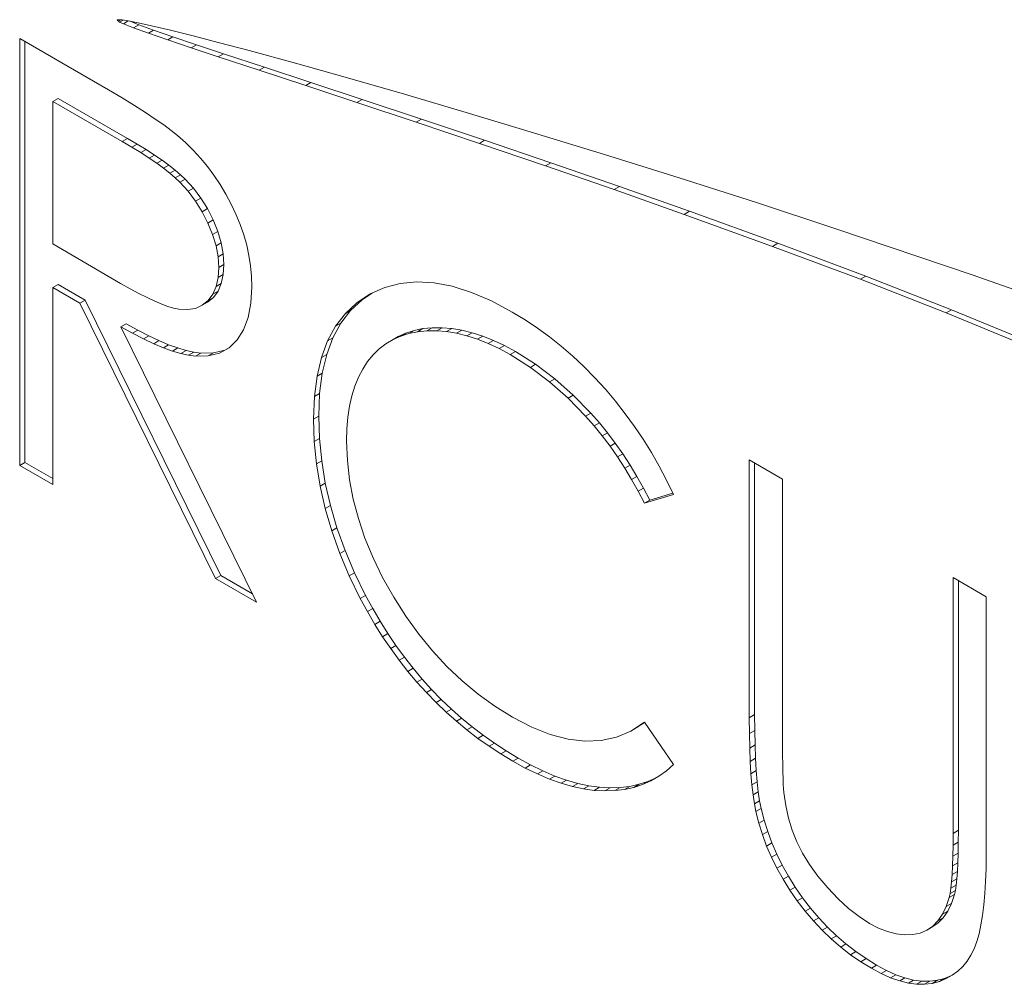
# Model space of a CAD drawing. Header units: inches. Extents: x 0.2 to 16.3, y 0.2 to 11.5.
# Tile 4 of 23: x 1.178 to 1.351, y 2.065 to 2.234. Entities that reach past the tile are written whole.
import ezdxf

# ---------------------------------------------------------------- set-up
doc = ezdxf.new("R2010")
doc.units = ezdxf.units.IN
doc.header["$MEASUREMENT"] = 0

msp = doc.modelspace()

# ---------------------------------------------------------------- linework, layer by layer
at = {"color": 7, "linetype": 'Continuous', "lineweight": 15}
for p, q in [((1.19538, 2.23407), (1.19524, 2.23399)), ((1.19526, 2.23403), (1.19524, 2.23399)), ((1.19524, 2.23399), (1.19527, 2.23394)), ((1.19533, 2.23406), (1.19526, 2.23403)), ((1.19552, 2.23408), (1.19527, 2.23394)), ((1.19527, 2.23394), (1.19543, 2.23381)), ((1.1955, 2.23408), (1.19533, 2.23406)), ((1.19586, 2.23405), (1.19543, 2.23381)), ((1.19543, 2.23381), (1.19566, 2.23367)), ((1.19613, 2.23403), (1.1955, 2.23408)), ((1.19625, 2.23401), (1.19566, 2.23367)), ((1.19566, 2.23367), (1.19631, 2.23337)), ((1.19713, 2.23388), (1.19613, 2.23403)), ((1.19717, 2.23387), (1.19631, 2.23337)), ((1.19631, 2.23337), (1.19809, 2.23266)), ((1.19892, 2.23353), (1.19713, 2.23388)), ((1.19748, 2.23381), (1.19902, 2.2332)), ((1.19902, 2.2332), (1.19809, 2.23266)), ((1.19809, 2.23266), (1.20071, 2.23172)), ((1.20127, 2.23301), (1.19892, 2.23353)), ((1.19902, 2.2332), (1.20163, 2.23225)), ((1.2046, 2.23223), (1.20127, 2.23301)), ((1.20163, 2.23225), (1.20071, 2.23172)), ((1.20071, 2.23172), (1.2041, 2.23054)), ((1.20163, 2.23225), (1.20502, 2.23108)), ((1.20502, 2.23108), (1.2041, 2.23054)), ((1.20858, 2.23123), (1.2046, 2.23223)), ((1.20502, 2.23108), (1.20914, 2.22969)), ((1.2132, 2.23004), (1.20858, 2.23123)), ((1.19109, 2.22328), (1.17809, 2.23078)), ((1.17809, 2.23078), (1.17809, 2.15577)), ((1.17902, 2.23025), (1.17902, 2.15631)), ((1.2041, 2.23054), (1.20821, 2.22916)), ((1.20914, 2.22969), (1.20821, 2.22916)), ((1.20821, 2.22916), (1.213, 2.22757)), ((1.20914, 2.22969), (1.21393, 2.2281)), ((1.21841, 2.22865), (1.2132, 2.23004)), ((1.21393, 2.2281), (1.213, 2.22757)), ((1.213, 2.22757), (1.2202, 2.22519)), ((1.21393, 2.2281), (1.22113, 2.22573)), ((1.22655, 2.22643), (1.21841, 2.22865)), ((1.22113, 2.22573), (1.2202, 2.22519)), ((1.22113, 2.22573), (1.22929, 2.22304)), ((1.23568, 2.22387), (1.22655, 2.22643)), ((1.2202, 2.22519), (1.22836, 2.22251)), ((1.19369, 2.22176), (1.19109, 2.22328)), ((1.22929, 2.22304), (1.22836, 2.22251)), ((1.22836, 2.22251), (1.23735, 2.21954)), ((1.22929, 2.22304), (1.23828, 2.22008)), ((1.24572, 2.22098), (1.23568, 2.22387)), ((1.19609, 2.22033), (1.19369, 2.22176)), ((1.25659, 2.21778), (1.24572, 2.22098)), ((1.18485, 2.22026), (1.18392, 2.21972)), ((1.18392, 2.21972), (1.18392, 2.19472)), ((1.1961, 2.21269), (1.18392, 2.21972)), ((1.19703, 2.21323), (1.18485, 2.22026)), ((1.19825, 2.219), (1.19609, 2.22033)), ((1.2002, 2.21776), (1.19825, 2.219)), ((1.23828, 2.22008), (1.23735, 2.21954)), ((1.23735, 2.21954), (1.24777, 2.21608)), ((1.23828, 2.22008), (1.2487, 2.21662)), ((1.20193, 2.21661), (1.2002, 2.21776)), ((1.26841, 2.21423), (1.25659, 2.21778)), ((1.20344, 2.21558), (1.20193, 2.21661)), ((1.20474, 2.21462), (1.20344, 2.21558)), ((1.2487, 2.21662), (1.24777, 2.21608)), ((1.24777, 2.21608), (1.25889, 2.21235)), ((1.2487, 2.21662), (1.25981, 2.21289)), ((1.20581, 2.21376), (1.20474, 2.21462)), ((1.20722, 2.2125), (1.20581, 2.21376)), ((1.28091, 2.21039), (1.26841, 2.21423)), ((1.19703, 2.21323), (1.1961, 2.21269)), ((1.1978, 2.21169), (1.1961, 2.21269)), ((1.19873, 2.21223), (1.19703, 2.21323)), ((1.19873, 2.21223), (1.1978, 2.21169)), ((1.20032, 2.21125), (1.19873, 2.21223)), ((1.20858, 2.21117), (1.20722, 2.2125)), ((1.25981, 2.21289), (1.25889, 2.21235)), ((1.25889, 2.21235), (1.27054, 2.20839)), ((1.25981, 2.21289), (1.27147, 2.20893)), ((1.19939, 2.21072), (1.1978, 2.21169)), ((1.20032, 2.21125), (1.19939, 2.21072)), ((1.20085, 2.20977), (1.19939, 2.21072)), ((1.20178, 2.2103), (1.20032, 2.21125)), ((1.20178, 2.2103), (1.20085, 2.20977)), ((1.20312, 2.20938), (1.20178, 2.2103)), ((1.20987, 2.20976), (1.20858, 2.21117)), ((1.294, 2.20629), (1.28091, 2.21039)), ((1.20219, 2.20885), (1.20085, 2.20977)), ((1.20312, 2.20938), (1.20219, 2.20885)), ((1.20339, 2.20797), (1.20219, 2.20885)), ((1.20431, 2.20851), (1.20312, 2.20938)), ((1.20431, 2.20851), (1.20339, 2.20797)), ((1.20539, 2.20766), (1.20431, 2.20851)), ((1.21108, 2.2083), (1.20987, 2.20976)), ((1.27147, 2.20893), (1.27054, 2.20839)), ((1.27054, 2.20839), (1.28259, 2.20423)), ((1.27147, 2.20893), (1.28352, 2.20476)), ((1.20447, 2.20713), (1.20339, 2.20797)), ((1.20539, 2.20766), (1.20447, 2.20713)), ((1.20542, 2.20631), (1.20447, 2.20713)), ((1.20634, 2.20684), (1.20539, 2.20766)), ((1.20634, 2.20684), (1.20542, 2.20631)), ((1.20718, 2.20606), (1.20634, 2.20684)), ((1.21222, 2.20675), (1.21108, 2.2083)), ((1.2133, 2.20513), (1.21222, 2.20675)), ((1.20625, 2.20552), (1.20542, 2.20631)), ((1.20718, 2.20606), (1.20625, 2.20552)), ((1.20771, 2.20393), (1.20625, 2.20552)), ((1.20863, 2.20447), (1.20718, 2.20606)), ((1.21432, 2.20345), (1.2133, 2.20513)), ((1.30758, 2.20194), (1.294, 2.20629)), ((1.20863, 2.20447), (1.20771, 2.20393)), ((1.20901, 2.2022), (1.20771, 2.20393)), ((1.20993, 2.20274), (1.20863, 2.20447)), ((1.21525, 2.20169), (1.21432, 2.20345)), ((1.28352, 2.20476), (1.28259, 2.20423)), ((1.28259, 2.20423), (1.2949, 2.19988)), ((1.28352, 2.20476), (1.29583, 2.20042)), ((1.20993, 2.20274), (1.20901, 2.2022)), ((1.21016, 2.20035), (1.20901, 2.2022)), ((1.21109, 2.20088), (1.20993, 2.20274)), ((1.21611, 2.19991), (1.21525, 2.20169)), ((1.32157, 2.19735), (1.30758, 2.20194)), ((1.21109, 2.20088), (1.21016, 2.20035)), ((1.21118, 2.19835), (1.21016, 2.20035)), ((1.21211, 2.19889), (1.21109, 2.20088)), ((1.21685, 2.1981), (1.21611, 2.19991)), ((1.29583, 2.20042), (1.2949, 2.19988)), ((1.2949, 2.19988), (1.31043, 2.19426)), ((1.29583, 2.20042), (1.31136, 2.1948)), ((1.21211, 2.19889), (1.21118, 2.19835)), ((1.212, 2.19633), (1.21118, 2.19835)), ((1.21293, 2.19687), (1.21211, 2.19889)), ((1.21748, 2.19629), (1.21685, 2.1981)), ((1.21293, 2.19687), (1.212, 2.19633)), ((1.2126, 2.19435), (1.212, 2.19633)), ((1.21353, 2.19488), (1.21293, 2.19687)), ((1.21799, 2.19448), (1.21748, 2.19629)), ((1.34553, 2.18924), (1.32157, 2.19735)), ((1.18392, 2.19472), (1.19581, 2.18775)), ((1.21353, 2.19488), (1.2126, 2.19435)), ((1.21388, 2.19295), (1.21353, 2.19488)), ((1.31136, 2.1948), (1.31043, 2.19426)), ((1.31136, 2.1948), (1.32679, 2.18901)), ((1.21295, 2.19242), (1.2126, 2.19435)), ((1.21388, 2.19295), (1.21295, 2.19242)), ((1.21399, 2.19108), (1.21388, 2.19295)), ((1.21839, 2.19266), (1.21799, 2.19448)), ((1.31043, 2.19426), (1.32586, 2.18847)), ((1.21307, 2.19054), (1.21295, 2.19242)), ((1.21399, 2.19108), (1.21307, 2.19054)), ((1.21388, 2.1893), (1.21399, 2.19108)), ((1.21867, 2.19084), (1.21839, 2.19266)), ((1.21295, 2.18876), (1.21307, 2.19054)), ((1.21884, 2.189), (1.21867, 2.19084)), ((1.19581, 2.18775), (1.19748, 2.1868)), ((1.2126, 2.18719), (1.21295, 2.18876)), ((1.21353, 2.18773), (1.2126, 2.18719)), ((1.21388, 2.1893), (1.21295, 2.18876)), ((1.21295, 2.18639), (1.21353, 2.18773)), ((1.21353, 2.18773), (1.21388, 2.1893)), ((1.2189, 2.18716), (1.21884, 2.189)), ((1.24499, 2.18776), (1.24227, 2.18705)), ((1.24787, 2.18802), (1.24499, 2.18776)), ((1.25092, 2.18785), (1.24787, 2.18802)), ((1.25412, 2.18724), (1.25092, 2.18785)), ((1.32679, 2.18901), (1.32586, 2.18847)), ((1.32586, 2.18847), (1.34092, 2.18257)), ((1.32679, 2.18901), (1.34185, 2.18311)), ((1.36996, 2.18062), (1.34553, 2.18924)), ((1.18485, 2.18756), (1.18392, 2.18703)), ((1.18392, 2.15241), (1.18392, 2.18703)), ((1.18392, 2.18703), (1.18866, 2.18429)), ((1.18485, 2.18756), (1.18958, 2.18483)), ((1.19748, 2.1868), (1.19904, 2.18598)), ((1.19904, 2.18598), (1.20048, 2.18525)), ((1.21121, 2.18474), (1.21203, 2.18586)), ((1.21203, 2.18586), (1.2126, 2.18719)), ((1.21295, 2.18639), (1.21203, 2.18586)), ((1.21213, 2.18527), (1.21295, 2.18639)), ((1.21874, 2.18426), (1.2189, 2.18716)), ((1.23969, 2.18589), (1.23735, 2.18434)), ((1.24006, 2.18605), (1.23828, 2.18488)), ((1.24227, 2.18705), (1.23969, 2.18589)), ((1.25748, 2.18617), (1.25412, 2.18724)), ((1.261, 2.18466), (1.25748, 2.18617)), ((1.18958, 2.18483), (1.18866, 2.18429)), ((1.18866, 2.18429), (1.21252, 2.13589)), ((1.18958, 2.18483), (1.21345, 2.13643)), ((1.20048, 2.18525), (1.20182, 2.18462)), ((1.20182, 2.18462), (1.20305, 2.18411)), ((1.21019, 2.1839), (1.21121, 2.18474)), ((1.21112, 2.18443), (1.21019, 2.1839)), ((1.21112, 2.18443), (1.21213, 2.18527)), ((1.21213, 2.18527), (1.21121, 2.18474)), ((1.21826, 2.18175), (1.21874, 2.18426)), ((1.23735, 2.18434), (1.23533, 2.18245)), ((1.23828, 2.18488), (1.23626, 2.18299)), ((1.23828, 2.18488), (1.23735, 2.18434)), ((1.26467, 2.18272), (1.261, 2.18466)), ((1.20305, 2.18411), (1.20415, 2.18371)), ((1.20415, 2.18371), (1.20515, 2.18342)), ((1.20515, 2.18342), (1.20604, 2.18324)), ((1.20604, 2.18324), (1.2076, 2.18315)), ((1.2076, 2.18315), (1.20899, 2.18335)), ((1.20899, 2.18335), (1.21019, 2.1839)), ((1.23533, 2.18245), (1.23361, 2.18022)), ((1.23626, 2.18299), (1.23454, 2.18075)), ((1.23626, 2.18299), (1.23533, 2.18245)), ((1.26691, 2.18137), (1.26467, 2.18272)), ((1.34185, 2.18311), (1.34092, 2.18257)), ((1.34092, 2.18257), (1.35532, 2.17663)), ((1.34185, 2.18311), (1.35625, 2.17716)), ((1.19679, 2.18067), (1.19586, 2.18013)), ((1.19679, 2.18067), (1.19884, 2.17953)), ((1.21745, 2.1796), (1.21826, 2.18175)), ((1.23454, 2.18075), (1.23315, 2.17817)), ((1.23454, 2.18075), (1.23361, 2.18022)), ((1.2691, 2.17991), (1.26691, 2.18137)), ((1.21973, 2.13173), (1.19586, 2.18013)), ((1.19586, 2.18013), (1.19791, 2.179)), ((1.19884, 2.17953), (1.19791, 2.179)), ((1.19791, 2.179), (1.19983, 2.178)), ((1.19884, 2.17953), (1.20076, 2.17854)), ((1.21633, 2.17781), (1.21745, 2.1796)), ((1.23361, 2.18022), (1.23222, 2.17764)), ((1.24464, 2.17842), (1.24599, 2.17902)), ((1.24599, 2.17902), (1.24506, 2.17849)), ((1.24506, 2.17849), (1.24651, 2.17895)), ((1.24599, 2.17902), (1.24744, 2.17948)), ((1.24744, 2.17948), (1.24651, 2.17895)), ((1.24651, 2.17895), (1.24804, 2.17926)), ((1.24744, 2.17948), (1.24897, 2.1798)), ((1.24897, 2.1798), (1.24804, 2.17926)), ((1.24804, 2.17926), (1.24968, 2.17943)), ((1.24897, 2.1798), (1.25061, 2.17996)), ((1.25061, 2.17996), (1.24968, 2.17943)), ((1.24968, 2.17943), (1.25139, 2.17944)), ((1.25061, 2.17996), (1.25232, 2.17997)), ((1.25232, 2.17997), (1.25139, 2.17944)), ((1.25139, 2.17944), (1.25312, 2.17931)), ((1.25232, 2.17997), (1.25405, 2.17984)), ((1.25405, 2.17984), (1.25312, 2.17931)), ((1.25312, 2.17931), (1.25489, 2.17901)), ((1.25405, 2.17984), (1.25582, 2.17954)), ((1.25582, 2.17954), (1.25489, 2.17901)), ((1.25489, 2.17901), (1.25671, 2.17856)), ((1.25582, 2.17954), (1.25764, 2.17909)), ((1.25764, 2.17909), (1.25671, 2.17856)), ((1.25764, 2.17909), (1.25947, 2.1785)), ((1.27122, 2.17836), (1.2691, 2.17991)), ((1.20076, 2.17854), (1.19983, 2.178)), ((1.19983, 2.178), (1.20164, 2.17716)), ((1.20076, 2.17854), (1.20257, 2.17769)), ((1.20257, 2.17769), (1.20164, 2.17716)), ((1.20257, 2.17769), (1.20427, 2.17698)), ((1.21491, 2.17644), (1.21633, 2.17781)), ((1.23222, 2.17764), (1.23113, 2.17472)), ((1.23315, 2.17817), (1.23206, 2.17526)), ((1.23315, 2.17817), (1.23222, 2.17764)), ((1.24245, 2.17714), (1.24371, 2.17789)), ((1.24371, 2.17789), (1.24506, 2.17849)), ((1.24464, 2.17842), (1.24371, 2.17789)), ((1.25671, 2.17856), (1.25854, 2.17796)), ((1.25947, 2.1785), (1.25854, 2.17796)), ((1.25854, 2.17796), (1.26043, 2.17721)), ((1.25947, 2.1785), (1.26136, 2.17774)), ((1.26136, 2.17774), (1.26043, 2.17721)), ((1.26043, 2.17721), (1.26236, 2.1763)), ((1.26136, 2.17774), (1.26328, 2.17684)), ((1.27329, 2.17671), (1.27122, 2.17836)), ((1.20164, 2.17716), (1.20335, 2.17644)), ((1.20427, 2.17698), (1.20335, 2.17644)), ((1.20335, 2.17644), (1.20493, 2.17587)), ((1.20427, 2.17698), (1.20586, 2.17641)), ((1.20586, 2.17641), (1.20493, 2.17587)), ((1.20493, 2.17587), (1.2064, 2.17543)), ((1.20586, 2.17641), (1.20733, 2.17596)), ((1.20733, 2.17596), (1.2064, 2.17543)), ((1.20733, 2.17596), (1.20869, 2.17568)), ((1.20869, 2.17568), (1.20776, 2.17514)), ((1.20869, 2.17568), (1.20993, 2.17551)), ((1.20993, 2.17551), (1.20901, 2.17498)), ((1.20993, 2.17551), (1.21217, 2.17556)), ((1.21217, 2.17556), (1.21124, 2.17502)), ((1.21124, 2.17502), (1.21322, 2.1755)), ((1.21217, 2.17556), (1.21415, 2.17604)), ((1.21322, 2.1755), (1.21491, 2.17644)), ((1.21415, 2.17604), (1.21322, 2.1755)), ((1.21415, 2.17604), (1.21497, 2.17649)), ((1.24022, 2.1752), (1.24129, 2.17625)), ((1.24129, 2.17625), (1.24245, 2.17714)), ((1.26328, 2.17684), (1.26236, 2.1763)), ((1.26236, 2.1763), (1.26431, 2.17524)), ((1.26328, 2.17684), (1.26524, 2.17577)), ((1.26524, 2.17577), (1.26431, 2.17524)), ((1.26524, 2.17577), (1.26878, 2.17353)), ((1.2753, 2.17498), (1.27329, 2.17671)), ((1.2064, 2.17543), (1.20776, 2.17514)), ((1.20776, 2.17514), (1.20901, 2.17498)), ((1.20901, 2.17498), (1.21124, 2.17502)), ((1.23113, 2.17472), (1.23035, 2.17146)), ((1.23206, 2.17526), (1.23113, 2.17472)), ((1.23206, 2.17526), (1.23127, 2.172)), ((1.23838, 2.1727), (1.23925, 2.17402)), ((1.23925, 2.17402), (1.24022, 2.1752)), ((1.26431, 2.17524), (1.26785, 2.173)), ((1.27727, 2.17312), (1.2753, 2.17498)), ((1.23763, 2.17125), (1.23838, 2.1727)), ((1.26878, 2.17353), (1.26785, 2.173)), ((1.26785, 2.173), (1.27123, 2.17044)), ((1.26878, 2.17353), (1.27216, 2.17098)), ((1.27918, 2.17117), (1.27727, 2.17312)), ((1.23035, 2.17146), (1.22988, 2.16786)), ((1.23127, 2.172), (1.23035, 2.17146)), ((1.23127, 2.172), (1.23081, 2.16839)), ((1.237, 2.1697), (1.23763, 2.17125)), ((1.27216, 2.17098), (1.27123, 2.17044)), ((1.27123, 2.17044), (1.27447, 2.16758)), ((1.27216, 2.17098), (1.2754, 2.16812)), ((1.28103, 2.16915), (1.27918, 2.17117)), ((1.23648, 2.168), (1.237, 2.1697)), ((1.28281, 2.16704), (1.28103, 2.16915)), ((1.22988, 2.16786), (1.22972, 2.1639)), ((1.23081, 2.16839), (1.22988, 2.16786)), ((1.23081, 2.16839), (1.23065, 2.16444)), ((1.23607, 2.16619), (1.23648, 2.168)), ((1.2754, 2.16812), (1.27447, 2.16758)), ((1.27447, 2.16758), (1.27757, 2.1644)), ((1.2754, 2.16812), (1.2785, 2.16493)), ((1.28452, 2.16486), (1.28281, 2.16704)), ((1.23579, 2.16427), (1.23607, 2.16619)), ((1.23065, 2.16444), (1.22972, 2.1639)), ((1.22972, 2.1639), (1.22985, 2.15998)), ((1.23065, 2.16444), (1.23078, 2.16052)), ((1.2356, 2.16221), (1.23579, 2.16427)), ((1.2785, 2.16493), (1.27757, 2.1644)), ((1.27757, 2.1644), (1.27905, 2.1627)), ((1.2785, 2.16493), (1.27998, 2.16324)), ((1.28614, 2.16263), (1.28452, 2.16486)), ((1.23555, 2.16003), (1.2356, 2.16221)), ((1.27998, 2.16324), (1.27905, 2.1627)), ((1.27905, 2.1627), (1.28048, 2.16094)), ((1.27998, 2.16324), (1.28141, 2.16148)), ((1.28768, 2.16036), (1.28614, 2.16263)), ((1.23078, 2.16052), (1.22985, 2.15998)), ((1.22985, 2.15998), (1.23024, 2.15606)), ((1.23078, 2.16052), (1.23117, 2.1566)), ((1.23568, 2.15663), (1.23555, 2.16003)), ((1.28141, 2.16148), (1.28048, 2.16094)), ((1.28048, 2.16094), (1.28185, 2.15913)), ((1.28141, 2.16148), (1.28278, 2.15967)), ((1.28914, 2.15802), (1.28768, 2.16036)), ((1.28278, 2.15967), (1.28185, 2.15913)), ((1.28185, 2.15913), (1.28318, 2.15725)), ((1.28278, 2.15967), (1.2841, 2.15779)), ((1.23117, 2.1566), (1.23024, 2.15606)), ((1.23117, 2.1566), (1.23181, 2.15267)), ((1.23607, 2.15324), (1.23568, 2.15663)), ((1.2841, 2.15779), (1.28318, 2.15725)), ((1.28318, 2.15725), (1.28444, 2.15531)), ((1.2841, 2.15779), (1.28537, 2.15584)), ((1.29052, 2.15563), (1.28914, 2.15802)), ((1.31217, 2.15338), (1.30634, 2.15674)), ((1.30634, 2.15674), (1.30634, 2.11144)), ((1.17902, 2.15631), (1.17809, 2.15577)), ((1.17809, 2.15577), (1.18392, 2.15241)), ((1.17902, 2.15631), (1.18392, 2.15348)), ((1.23024, 2.15606), (1.23088, 2.15213)), ((1.28537, 2.15584), (1.28444, 2.15531)), ((1.28444, 2.15531), (1.28565, 2.1533)), ((1.28537, 2.15584), (1.28658, 2.15384)), ((1.2918, 2.15317), (1.29052, 2.15563)), ((1.30727, 2.15621), (1.30727, 2.11198)), ((1.23671, 2.14983), (1.23607, 2.15324)), ((1.28658, 2.15384), (1.28565, 2.1533)), ((1.28565, 2.1533), (1.28681, 2.15124)), ((1.28658, 2.15384), (1.28773, 2.15177)), ((1.29301, 2.15067), (1.2918, 2.15317)), ((1.31217, 2.10653), (1.31217, 2.15338)), ((1.23181, 2.15267), (1.23088, 2.15213)), ((1.23088, 2.15213), (1.23178, 2.1482)), ((1.23181, 2.15267), (1.23271, 2.14874)), ((1.28773, 2.15177), (1.28681, 2.15124)), ((1.28773, 2.15177), (1.28884, 2.14965)), ((1.23762, 2.14642), (1.23671, 2.14983)), ((1.28681, 2.15124), (1.28791, 2.14911)), ((1.28791, 2.14911), (1.29301, 2.15067)), ((1.28884, 2.14965), (1.28791, 2.14911)), ((1.28884, 2.14965), (1.29291, 2.15089)), ((1.23271, 2.14874), (1.23178, 2.1482)), ((1.23178, 2.1482), (1.23294, 2.14426)), ((1.23271, 2.14874), (1.23386, 2.14479)), ((1.23878, 2.14299), (1.23762, 2.14642)), ((1.23386, 2.14479), (1.23294, 2.14426)), ((1.23386, 2.14479), (1.23528, 2.14085)), ((1.23294, 2.14426), (1.23435, 2.14031)), ((1.24021, 2.13955), (1.23878, 2.14299)), ((1.23528, 2.14085), (1.23435, 2.14031)), ((1.23435, 2.14031), (1.23603, 2.13636)), ((1.23528, 2.14085), (1.23696, 2.13689)), ((1.24189, 2.1361), (1.24021, 2.13955)), ((1.21345, 2.13643), (1.21252, 2.13589)), ((1.21252, 2.13589), (1.21973, 2.13173)), ((1.21345, 2.13643), (1.21899, 2.13323)), ((1.23696, 2.13689), (1.23603, 2.13636)), ((1.23603, 2.13636), (1.23796, 2.1324)), ((1.23696, 2.13689), (1.23889, 2.13294)), ((1.24383, 2.13265), (1.24189, 2.1361)), ((1.34798, 2.13271), (1.34215, 2.13607)), ((1.34215, 2.13607), (1.34215, 2.09113)), ((1.34308, 2.13554), (1.34308, 2.09166)), ((1.23889, 2.13294), (1.23796, 2.1324)), ((1.23796, 2.1324), (1.23921, 2.13009)), ((1.23889, 2.13294), (1.24014, 2.13063)), ((1.24596, 2.1293), (1.24383, 2.13265)), ((1.34798, 2.0874), (1.34798, 2.13271)), ((1.24014, 2.13063), (1.23921, 2.13009)), ((1.24014, 2.13063), (1.24145, 2.12838)), ((1.23921, 2.13009), (1.24052, 2.12784)), ((1.24824, 2.12614), (1.24596, 2.1293)), ((1.24145, 2.12838), (1.24052, 2.12784)), ((1.24052, 2.12784), (1.24189, 2.12567)), ((1.24145, 2.12838), (1.24282, 2.12621)), ((1.24282, 2.12621), (1.24189, 2.12567)), ((1.24189, 2.12567), (1.24331, 2.12358)), ((1.24282, 2.12621), (1.24423, 2.12411)), ((1.25065, 2.1232), (1.24824, 2.12614)), ((1.24423, 2.12411), (1.24331, 2.12358)), ((1.24331, 2.12358), (1.24479, 2.12155)), ((1.24423, 2.12411), (1.24572, 2.12208)), ((1.24572, 2.12208), (1.24479, 2.12155)), ((1.24572, 2.12208), (1.24725, 2.12012)), ((1.25318, 2.12046), (1.25065, 2.1232)), ((1.24479, 2.12155), (1.24633, 2.11958)), ((1.24725, 2.12012), (1.24633, 2.11958)), ((1.24725, 2.12012), (1.24884, 2.11822)), ((1.25586, 2.11792), (1.25318, 2.12046)), ((1.24633, 2.11958), (1.24791, 2.11769)), ((1.24884, 2.11822), (1.24791, 2.11769)), ((1.24791, 2.11769), (1.24957, 2.11586)), ((1.24884, 2.11822), (1.25049, 2.1164)), ((1.25867, 2.11559), (1.25586, 2.11792)), ((1.25049, 2.1164), (1.24957, 2.11586)), ((1.24957, 2.11586), (1.25127, 2.11411)), ((1.25049, 2.1164), (1.2522, 2.11465)), ((1.26163, 2.11345), (1.25867, 2.11559)), ((1.2522, 2.11465), (1.25127, 2.11411)), ((1.25127, 2.11411), (1.25303, 2.11244)), ((1.2522, 2.11465), (1.25396, 2.11297)), ((1.26471, 2.11153), (1.26163, 2.11345)), ((1.25396, 2.11297), (1.25303, 2.11244)), ((1.25303, 2.11244), (1.25484, 2.11082)), ((1.25396, 2.11297), (1.25576, 2.11136)), ((1.26811, 2.10977), (1.26471, 2.11153)), ((1.30727, 2.11198), (1.30634, 2.11144)), ((1.30634, 2.11144), (1.30635, 2.10868)), ((1.30727, 2.11198), (1.30728, 2.10922)), ((1.25576, 2.11136), (1.25484, 2.11082)), ((1.25484, 2.11082), (1.25671, 2.10929)), ((1.25576, 2.11136), (1.25764, 2.10982)), ((1.25764, 2.10982), (1.25671, 2.10929)), ((1.25764, 2.10982), (1.25956, 2.10835)), ((1.27136, 2.10848), (1.26811, 2.10977)), ((1.28791, 2.11064), (1.28551, 2.1091)), ((1.28794, 2.1106), (1.28643, 2.10964)), ((1.29301, 2.10324), (1.28791, 2.11064)), ((1.25671, 2.10929), (1.25864, 2.10782)), ((1.25956, 2.10835), (1.25864, 2.10782)), ((1.25956, 2.10835), (1.26154, 2.10695)), ((1.27447, 2.10766), (1.27136, 2.10848)), ((1.28297, 2.10803), (1.28027, 2.10743)), ((1.28551, 2.1091), (1.28297, 2.10803)), ((1.28643, 2.10964), (1.28551, 2.1091)), ((1.30728, 2.10922), (1.30635, 2.10868)), ((1.30635, 2.10868), (1.30642, 2.10612)), ((1.30728, 2.10922), (1.30734, 2.10666)), ((1.25864, 2.10782), (1.26061, 2.10642)), ((1.26154, 2.10695), (1.26061, 2.10642)), ((1.26061, 2.10642), (1.26266, 2.10507)), ((1.26154, 2.10695), (1.26358, 2.10561)), ((1.27745, 2.10731), (1.27447, 2.10766)), ((1.28027, 2.10743), (1.27745, 2.10731)), ((1.30734, 2.10666), (1.30642, 2.10612)), ((1.30734, 2.10666), (1.30744, 2.10431)), ((1.31218, 2.10481), (1.31217, 2.10653)), ((1.26358, 2.10561), (1.26266, 2.10507)), ((1.26266, 2.10507), (1.26475, 2.10382)), ((1.26358, 2.10561), (1.26568, 2.10435)), ((1.30642, 2.10612), (1.30651, 2.10377)), ((1.31221, 2.10326), (1.31218, 2.10481)), ((1.26568, 2.10435), (1.26475, 2.10382)), ((1.26475, 2.10382), (1.26696, 2.1026)), ((1.26568, 2.10435), (1.26789, 2.10314)), ((1.26789, 2.10314), (1.26696, 2.1026)), ((1.26789, 2.10314), (1.27004, 2.10209)), ((1.29176, 2.10214), (1.29301, 2.10324)), ((1.30744, 2.10431), (1.30651, 2.10377)), ((1.30651, 2.10377), (1.30662, 2.10161)), ((1.30744, 2.10431), (1.30755, 2.10215)), ((1.31223, 2.10191), (1.31221, 2.10326)), ((1.26696, 2.1026), (1.26911, 2.10156)), ((1.27004, 2.10209), (1.26911, 2.10156)), ((1.26911, 2.10156), (1.27122, 2.10066)), ((1.27004, 2.10209), (1.27215, 2.10119)), ((1.27215, 2.10119), (1.27122, 2.10066)), ((1.27215, 2.10119), (1.27419, 2.10046)), ((1.28905, 2.10037), (1.29044, 2.10118)), ((1.29044, 2.10118), (1.29176, 2.10214)), ((1.30755, 2.10215), (1.30662, 2.10161)), ((1.30662, 2.10161), (1.30679, 2.09965)), ((1.30755, 2.10215), (1.30772, 2.10019)), ((1.31227, 2.10073), (1.31223, 2.10191)), ((1.27122, 2.10066), (1.27326, 2.09993)), ((1.27419, 2.10046), (1.27326, 2.09993)), ((1.27326, 2.09993), (1.27527, 2.09936)), ((1.27419, 2.10046), (1.27619, 2.09989)), ((1.27619, 2.09989), (1.27527, 2.09936)), ((1.27527, 2.09936), (1.2772, 2.09894)), ((1.27619, 2.09989), (1.27813, 2.09948)), ((1.27813, 2.09948), (1.2772, 2.09894)), ((1.27813, 2.09948), (1.28002, 2.09922)), ((1.28362, 2.09918), (1.28533, 2.09938)), ((1.28533, 2.09938), (1.2844, 2.09885)), ((1.28533, 2.09938), (1.28695, 2.09974)), ((1.28695, 2.09974), (1.28603, 2.0992)), ((1.28603, 2.0992), (1.28757, 2.09972)), ((1.28695, 2.09974), (1.2885, 2.10025)), ((1.28757, 2.09972), (1.28905, 2.10037)), ((1.2885, 2.10025), (1.28757, 2.09972)), ((1.2885, 2.10025), (1.28997, 2.10091)), ((1.30772, 2.10019), (1.30679, 2.09965)), ((1.30679, 2.09965), (1.30699, 2.09789)), ((1.30772, 2.10019), (1.30792, 2.09842)), ((1.31231, 2.09974), (1.31227, 2.10073)), ((1.31236, 2.09893), (1.31231, 2.09974)), ((1.2772, 2.09894), (1.27909, 2.09868)), ((1.28002, 2.09922), (1.27909, 2.09868)), ((1.27909, 2.09868), (1.28093, 2.09858)), ((1.28002, 2.09922), (1.28185, 2.09912)), ((1.28185, 2.09912), (1.28093, 2.09858)), ((1.28093, 2.09858), (1.2827, 2.09864)), ((1.28185, 2.09912), (1.28362, 2.09918)), ((1.28362, 2.09918), (1.2827, 2.09864)), ((1.2827, 2.09864), (1.2844, 2.09885)), ((1.2844, 2.09885), (1.28603, 2.0992)), ((1.30792, 2.09842), (1.30699, 2.09789)), ((1.30699, 2.09789), (1.30722, 2.09632)), ((1.30792, 2.09842), (1.30815, 2.09686)), ((1.31243, 2.09831), (1.31236, 2.09893)), ((1.31275, 2.09602), (1.31243, 2.09831)), ((1.30815, 2.09686), (1.30722, 2.09632)), ((1.30722, 2.09632), (1.3075, 2.09496)), ((1.30815, 2.09686), (1.30842, 2.0955)), ((1.31323, 2.0938), (1.31275, 2.09602)), ((1.30842, 2.0955), (1.3075, 2.09496)), ((1.3075, 2.09496), (1.30802, 2.09292)), ((1.30842, 2.0955), (1.30895, 2.09346)), ((1.30895, 2.09346), (1.30802, 2.09292)), ((1.30802, 2.09292), (1.30864, 2.09091)), ((1.30895, 2.09346), (1.30957, 2.09144)), ((1.31389, 2.09168), (1.31323, 2.0938)), ((1.30957, 2.09144), (1.30864, 2.09091)), ((1.30864, 2.09091), (1.30938, 2.0889)), ((1.30957, 2.09144), (1.31031, 2.08944)), ((1.31468, 2.08965), (1.31389, 2.09168)), ((1.34215, 2.09113), (1.34214, 2.08903)), ((1.34308, 2.09166), (1.34215, 2.09113)), ((1.34308, 2.09166), (1.34306, 2.08957)), ((1.31031, 2.08944), (1.30938, 2.0889)), ((1.31031, 2.08944), (1.31116, 2.08748)), ((1.31568, 2.08766), (1.31468, 2.08965)), ((1.34214, 2.08903), (1.34211, 2.08712)), ((1.34306, 2.08957), (1.34214, 2.08903)), ((1.34306, 2.08957), (1.34304, 2.08766)), ((1.30938, 2.0889), (1.31023, 2.08694)), ((1.31116, 2.08748), (1.31023, 2.08694)), ((1.31116, 2.08748), (1.31212, 2.08552)), ((1.31692, 2.08563), (1.31568, 2.08766)), ((1.34304, 2.08766), (1.34211, 2.08712)), ((1.34304, 2.08766), (1.34299, 2.08595)), ((1.34795, 2.08497), (1.34798, 2.0874)), ((1.31023, 2.08694), (1.31119, 2.08499)), ((1.31212, 2.08552), (1.31119, 2.08499)), ((1.31212, 2.08552), (1.3132, 2.08359)), ((1.3184, 2.08361), (1.31692, 2.08563)), ((1.34211, 2.08712), (1.34206, 2.08541)), ((1.34299, 2.08595), (1.34206, 2.08541)), ((1.34299, 2.08595), (1.34291, 2.08444)), ((1.31119, 2.08499), (1.31227, 2.08306)), ((1.34198, 2.08391), (1.34189, 2.08261)), ((1.34206, 2.08541), (1.34198, 2.08391)), ((1.34291, 2.08444), (1.34198, 2.08391)), ((1.34291, 2.08444), (1.34282, 2.08314)), ((1.34787, 2.08268), (1.34795, 2.08497)), ((1.3132, 2.08359), (1.31227, 2.08306)), ((1.31227, 2.08306), (1.31346, 2.08116)), ((1.3132, 2.08359), (1.31438, 2.08169)), ((1.32011, 2.08156), (1.3184, 2.08361)), ((1.34189, 2.08261), (1.34177, 2.08149)), ((1.3427, 2.08203), (1.34177, 2.08149)), ((1.34282, 2.08314), (1.34189, 2.08261)), ((1.3427, 2.08203), (1.34257, 2.08111)), ((1.34282, 2.08314), (1.3427, 2.08203)), ((1.34774, 2.08054), (1.34787, 2.08268)), ((1.31438, 2.08169), (1.31346, 2.08116)), ((1.31346, 2.08116), (1.31476, 2.07928)), ((1.31438, 2.08169), (1.31569, 2.07981)), ((1.32194, 2.07962), (1.32011, 2.08156)), ((1.34164, 2.08057), (1.34148, 2.07987)), ((1.34241, 2.0804), (1.34148, 2.07987)), ((1.34177, 2.08149), (1.34164, 2.08057)), ((1.34257, 2.08111), (1.34164, 2.08057)), ((1.34241, 2.0804), (1.34188, 2.0788)), ((1.34257, 2.08111), (1.34241, 2.0804)), ((1.34756, 2.07855), (1.34774, 2.08054)), ((1.31569, 2.07981), (1.31476, 2.07928)), ((1.31476, 2.07928), (1.31615, 2.07747)), ((1.31569, 2.07981), (1.31708, 2.078)), ((1.32377, 2.07793), (1.32194, 2.07962)), ((1.34148, 2.07987), (1.34095, 2.07827)), ((1.34188, 2.0788), (1.34095, 2.07827)), ((1.34188, 2.0788), (1.34123, 2.07743)), ((1.34733, 2.07672), (1.34756, 2.07855)), ((1.31708, 2.078), (1.31615, 2.07747)), ((1.31615, 2.07747), (1.31761, 2.07574)), ((1.31708, 2.078), (1.31854, 2.07628)), ((1.32562, 2.07649), (1.32377, 2.07793)), ((1.3403, 2.0769), (1.33949, 2.07574)), ((1.34095, 2.07827), (1.3403, 2.0769)), ((1.34123, 2.07743), (1.3403, 2.0769)), ((1.34123, 2.07743), (1.34042, 2.07628)), ((1.31854, 2.07628), (1.31761, 2.07574)), ((1.31761, 2.07574), (1.31913, 2.07412)), ((1.31854, 2.07628), (1.32006, 2.07466)), ((1.32747, 2.0753), (1.32562, 2.07649)), ((1.32906, 2.07449), (1.32747, 2.0753)), ((1.3395, 2.07535), (1.33844, 2.07465)), ((1.33949, 2.07574), (1.33857, 2.07482)), ((1.3395, 2.07535), (1.33857, 2.07482)), ((1.34042, 2.07628), (1.33949, 2.07574)), ((1.34042, 2.07628), (1.3395, 2.07535)), ((1.34705, 2.07503), (1.34733, 2.07672)), ((1.32006, 2.07466), (1.31913, 2.07412)), ((1.31913, 2.07412), (1.32073, 2.07258)), ((1.32006, 2.07466), (1.32166, 2.07312)), ((1.33062, 2.07388), (1.32906, 2.07449)), ((1.33214, 2.07349), (1.33062, 2.07388)), ((1.33364, 2.07331), (1.33214, 2.07349)), ((1.33506, 2.07336), (1.33364, 2.07331)), ((1.33634, 2.07362), (1.33506, 2.07336)), ((1.33752, 2.07412), (1.33634, 2.07362)), ((1.33857, 2.07482), (1.33752, 2.07412)), ((1.33844, 2.07465), (1.33752, 2.07412)), ((1.34633, 2.0721), (1.34672, 2.07348)), ((1.34672, 2.07348), (1.34705, 2.07503)), ((1.32166, 2.07312), (1.32073, 2.07258)), ((1.32073, 2.07258), (1.3224, 2.07116)), ((1.32166, 2.07312), (1.32332, 2.07169)), ((1.32332, 2.07169), (1.3224, 2.07116)), ((1.32332, 2.07169), (1.32505, 2.07035)), ((1.34587, 2.07084), (1.34633, 2.0721)), ((1.3224, 2.07116), (1.32413, 2.06981)), ((1.32505, 2.07035), (1.32413, 2.06981)), ((1.32505, 2.07035), (1.32685, 2.06912)), ((1.3453, 2.0697), (1.34587, 2.07084)), ((1.32413, 2.06981), (1.32592, 2.06858)), ((1.32685, 2.06912), (1.32592, 2.06858)), ((1.32592, 2.06858), (1.3278, 2.06742)), ((1.32685, 2.06912), (1.32872, 2.06796)), ((1.34387, 2.06773), (1.34463, 2.06866)), ((1.34463, 2.06866), (1.3453, 2.0697)), ((1.32872, 2.06796), (1.3278, 2.06742)), ((1.3278, 2.06742), (1.32951, 2.06651)), ((1.32872, 2.06796), (1.33044, 2.06704)), ((1.33044, 2.06704), (1.32951, 2.06651)), ((1.32951, 2.06651), (1.33118, 2.06576)), ((1.33044, 2.06704), (1.33211, 2.06629)), ((1.34201, 2.06621), (1.34298, 2.06691)), ((1.34298, 2.06691), (1.34387, 2.06773)), ((1.33211, 2.06629), (1.33118, 2.06576)), ((1.33118, 2.06576), (1.33277, 2.0652)), ((1.33211, 2.06629), (1.33369, 2.06574)), ((1.33369, 2.06574), (1.33277, 2.0652)), ((1.33277, 2.0652), (1.33429, 2.06482)), ((1.33369, 2.06574), (1.33522, 2.06535)), ((1.33522, 2.06535), (1.33429, 2.06482)), ((1.33429, 2.06482), (1.33575, 2.06462)), ((1.33522, 2.06535), (1.33667, 2.06516)), ((1.33667, 2.06516), (1.33575, 2.06462)), ((1.33667, 2.06516), (1.33808, 2.06514)), ((1.33808, 2.06514), (1.33715, 2.06461)), ((1.33715, 2.06461), (1.33848, 2.06477)), ((1.33808, 2.06514), (1.33941, 2.06531)), ((1.33941, 2.06531), (1.33848, 2.06477)), ((1.33848, 2.06477), (1.33974, 2.06511)), ((1.33941, 2.06531), (1.34067, 2.06565)), ((1.34067, 2.06565), (1.33974, 2.06511)), ((1.33974, 2.06511), (1.34093, 2.0656)), ((1.34067, 2.06565), (1.34185, 2.06614)), ((1.34093, 2.0656), (1.34201, 2.06621)), ((1.34185, 2.06614), (1.34093, 2.0656)), ((1.34185, 2.06614), (1.34209, 2.06627)), ((1.33575, 2.06462), (1.33715, 2.06461))]:
    msp.add_line(p, q, dxfattribs=at)

doc.saveas('drawing.dxf')
